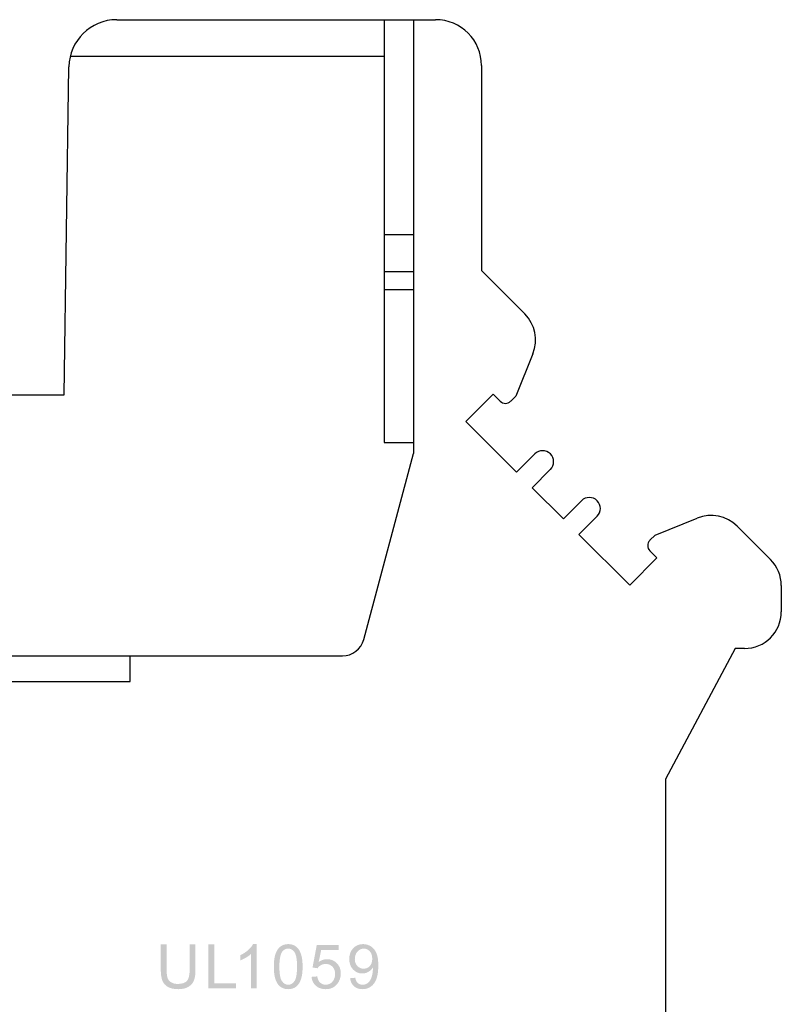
# Model space of a CAD drawing. Header units: inches. Extents: x 3728 to 5725, y -2497 to -825.
# Tile 15 of 17: x 5600 to 5621, y -2391 to -2364. Entities that reach past the tile are written whole.
import ezdxf

# ---------------------------------------------------------------- set-up
doc = ezdxf.new("R2010")
doc.units = ezdxf.units.IN
doc.header["$MEASUREMENT"] = 0
doc.layers.get('0').update_dxf_attribs({"lineweight": 30})
doc.layers.add('MARK', color=4, linetype='Continuous', lineweight=13)

msp = doc.modelspace()

# ---------------------------------------------------------------- hatches: boundary and pattern name
at = {"layer": 'MARK', "lineweight": 0}
h = msp.add_hatch(color=1, dxfattribs=at)
edge = h.paths.add_edge_path(flags=16)
edge.add_spline(control_points=[(5609.32, -2389.773), (5609.364, -2389.725), (5609.386, -2389.659), (5609.386, -2389.574)], knot_values=[0.875, 0.875, 0.875, 0.875, 1, 1, 1, 1], degree=3, periodic=0)
edge.add_spline(control_points=[(5609.386, -2389.574), (5609.386, -2389.49), (5609.364, -2389.422), (5609.319, -2389.373)], knot_values=[0, 0, 0, 0, 0.125, 0.125, 0.125, 0.125], degree=3, periodic=0)
edge.add_spline(control_points=[(5609.319, -2389.373), (5609.273, -2389.323), (5609.219, -2389.298), (5609.156, -2389.298)], knot_values=[0.125, 0.125, 0.125, 0.125, 0.25, 0.25, 0.25, 0.25], degree=3, periodic=0)
edge.add_spline(control_points=[(5609.156, -2389.298), (5609.091, -2389.298), (5609.034, -2389.325), (5608.985, -2389.379)], knot_values=[0.25, 0.25, 0.25, 0.25, 0.375, 0.375, 0.375, 0.375], degree=3, periodic=0)
edge.add_spline(control_points=[(5608.985, -2389.379), (5608.936, -2389.432), (5608.912, -2389.502), (5608.912, -2389.586)], knot_values=[0.375, 0.375, 0.375, 0.375, 0.5, 0.5, 0.5, 0.5], degree=3, periodic=0)
edge.add_spline(control_points=[(5608.912, -2389.586), (5608.912, -2389.663), (5608.935, -2389.725), (5608.981, -2389.773)], knot_values=[0.5, 0.5, 0.5, 0.5, 0.625, 0.625, 0.625, 0.625], degree=3, periodic=0)
edge.add_spline(control_points=[(5608.981, -2389.773), (5609.028, -2389.821), (5609.084, -2389.844), (5609.152, -2389.844)], knot_values=[0.625, 0.625, 0.625, 0.625, 0.75, 0.75, 0.75, 0.75], degree=3, periodic=0)
edge.add_spline(control_points=[(5609.152, -2389.844), (5609.22, -2389.844), (5609.276, -2389.821), (5609.32, -2389.773)], knot_values=[0.75, 0.75, 0.75, 0.75, 0.875, 0.875, 0.875, 0.875], degree=3, periodic=0)
edge = h.paths.add_edge_path()
edge.add_spline(control_points=[(5608.783, -2390.104), (5608.795, -2390.198), (5608.831, -2390.272), (5608.89, -2390.323)], knot_values=[0.954545, 0.954545, 0.954545, 0.954545, 1, 1, 1, 1], degree=3, periodic=0)
edge.add_spline(control_points=[(5608.89, -2390.323), (5608.95, -2390.376), (5609.026, -2390.402), (5609.12, -2390.402)], knot_values=[0.909091, 0.909091, 0.909091, 0.909091, 0.954545, 0.954545, 0.954545, 0.954545], degree=3, periodic=0)
edge.add_spline(control_points=[(5609.12, -2390.402), (5609.209, -2390.402), (5609.285, -2390.378), (5609.351, -2390.33)], knot_values=[0.863636, 0.863636, 0.863636, 0.863636, 0.909091, 0.909091, 0.909091, 0.909091], degree=3, periodic=0)
edge.add_spline(control_points=[(5609.351, -2390.33), (5609.417, -2390.283), (5609.466, -2390.214), (5609.5, -2390.123)], knot_values=[0.818182, 0.818182, 0.818182, 0.818182, 0.863636, 0.863636, 0.863636, 0.863636], degree=3, periodic=0)
edge.add_spline(control_points=[(5609.5, -2390.123), (5609.533, -2390.032), (5609.55, -2389.91), (5609.55, -2389.757)], knot_values=[0.772727, 0.772727, 0.772727, 0.772727, 0.818182, 0.818182, 0.818182, 0.818182], degree=3, periodic=0)
edge.add_spline(control_points=[(5609.55, -2389.757), (5609.55, -2389.609), (5609.533, -2389.497), (5609.499, -2389.419)], knot_values=[0.727273, 0.727273, 0.727273, 0.727273, 0.772727, 0.772727, 0.772727, 0.772727], degree=3, periodic=0)
edge.add_spline(control_points=[(5609.499, -2389.419), (5609.466, -2389.341), (5609.417, -2389.281), (5609.352, -2389.239)], knot_values=[0.681818, 0.681818, 0.681818, 0.681818, 0.727273, 0.727273, 0.727273, 0.727273], degree=3, periodic=0)
edge.add_spline(control_points=[(5609.352, -2389.239), (5609.287, -2389.198), (5609.216, -2389.176), (5609.138, -2389.176)], knot_values=[0.636364, 0.636364, 0.636364, 0.636364, 0.681818, 0.681818, 0.681818, 0.681818], degree=3, periodic=0)
edge.add_spline(control_points=[(5609.138, -2389.176), (5609.03, -2389.176), (5608.94, -2389.213), (5608.868, -2389.288)], knot_values=[0.590909, 0.590909, 0.590909, 0.590909, 0.636364, 0.636364, 0.636364, 0.636364], degree=3, periodic=0)
edge.add_spline(control_points=[(5608.868, -2389.288), (5608.797, -2389.362), (5608.761, -2389.46), (5608.761, -2389.582)], knot_values=[0.545455, 0.545455, 0.545455, 0.545455, 0.590909, 0.590909, 0.590909, 0.590909], degree=3, periodic=0)
edge.add_spline(control_points=[(5608.761, -2389.582), (5608.761, -2389.7), (5608.795, -2389.794), (5608.864, -2389.866)], knot_values=[0.5, 0.5, 0.5, 0.5, 0.545455, 0.545455, 0.545455, 0.545455], degree=3, periodic=0)
edge.add_spline(control_points=[(5608.864, -2389.866), (5608.933, -2389.939), (5609.017, -2389.975), (5609.116, -2389.975)], knot_values=[0.454545, 0.454545, 0.454545, 0.454545, 0.5, 0.5, 0.5, 0.5], degree=3, periodic=0)
edge.add_spline(control_points=[(5609.116, -2389.975), (5609.175, -2389.975), (5609.231, -2389.96), (5609.282, -2389.931)], knot_values=[0.409091, 0.409091, 0.409091, 0.409091, 0.454545, 0.454545, 0.454545, 0.454545], degree=3, periodic=0)
edge.add_spline(control_points=[(5609.282, -2389.931), (5609.333, -2389.902), (5609.373, -2389.863), (5609.402, -2389.817)], knot_values=[0.363636, 0.363636, 0.363636, 0.363636, 0.409091, 0.409091, 0.409091, 0.409091], degree=3, periodic=0)
edge.add_spline(control_points=[(5609.402, -2389.817), (5609.403, -2389.83), (5609.403, -2389.84), (5609.403, -2389.846)], knot_values=[0.318182, 0.318182, 0.318182, 0.318182, 0.363636, 0.363636, 0.363636, 0.363636], degree=3, periodic=0)
edge.add_spline(control_points=[(5609.403, -2389.846), (5609.403, -2389.907), (5609.396, -2389.967), (5609.381, -2390.026)], knot_values=[0.272727, 0.272727, 0.272727, 0.272727, 0.318182, 0.318182, 0.318182, 0.318182], degree=3, periodic=0)
edge.add_spline(control_points=[(5609.381, -2390.026), (5609.366, -2390.085), (5609.348, -2390.132), (5609.326, -2390.166)], knot_values=[0.227273, 0.227273, 0.227273, 0.227273, 0.272727, 0.272727, 0.272727, 0.272727], degree=3, periodic=0)
edge.add_spline(control_points=[(5609.326, -2390.166), (5609.304, -2390.201), (5609.276, -2390.229), (5609.242, -2390.249)], knot_values=[0.181818, 0.181818, 0.181818, 0.181818, 0.227273, 0.227273, 0.227273, 0.227273], degree=3, periodic=0)
edge.add_spline(control_points=[(5609.242, -2390.249), (5609.208, -2390.27), (5609.169, -2390.281), (5609.123, -2390.281)], knot_values=[0.136364, 0.136364, 0.136364, 0.136364, 0.181818, 0.181818, 0.181818, 0.181818], degree=3, periodic=0)
edge.add_spline(control_points=[(5609.123, -2390.281), (5609.07, -2390.281), (5609.027, -2390.266), (5608.993, -2390.236)], knot_values=[0.090909, 0.090909, 0.090909, 0.090909, 0.136364, 0.136364, 0.136364, 0.136364], degree=3, periodic=0)
edge.add_spline(control_points=[(5608.993, -2390.236), (5608.959, -2390.206), (5608.936, -2390.157), (5608.924, -2390.091)], knot_values=[0.045455, 0.045455, 0.045455, 0.045455, 0.090909, 0.090909, 0.090909, 0.090909], degree=3, periodic=0)
edge.add_spline(control_points=[(5608.924, -2390.091), (5608.924, -2390.091), (5608.783, -2390.104), (5608.783, -2390.104)], knot_values=[0, 0, 0, 0, 0.045455, 0.045455, 0.045455, 0.045455], degree=3, periodic=0)
edge = h.paths.add_edge_path()
edge.add_spline(control_points=[(5607.735, -2390.067), (5607.745, -2390.168), (5607.784, -2390.249), (5607.853, -2390.31)], knot_values=[0.954545, 0.954545, 0.954545, 0.954545, 1, 1, 1, 1], degree=3, periodic=0)
edge.add_spline(control_points=[(5607.853, -2390.31), (5607.922, -2390.371), (5608.012, -2390.402), (5608.121, -2390.402)], knot_values=[0.909091, 0.909091, 0.909091, 0.909091, 0.954545, 0.954545, 0.954545, 0.954545], degree=3, periodic=0)
edge.add_spline(control_points=[(5608.121, -2390.402), (5608.254, -2390.402), (5608.359, -2390.353), (5608.436, -2390.256)], knot_values=[0.863636, 0.863636, 0.863636, 0.863636, 0.909091, 0.909091, 0.909091, 0.909091], degree=3, periodic=0)
edge.add_spline(control_points=[(5608.436, -2390.256), (5608.499, -2390.177), (5608.531, -2390.083), (5608.531, -2389.975)], knot_values=[0.818182, 0.818182, 0.818182, 0.818182, 0.863636, 0.863636, 0.863636, 0.863636], degree=3, periodic=0)
edge.add_spline(control_points=[(5608.531, -2389.975), (5608.531, -2389.861), (5608.495, -2389.767), (5608.423, -2389.695)], knot_values=[0.772727, 0.772727, 0.772727, 0.772727, 0.818182, 0.818182, 0.818182, 0.818182], degree=3, periodic=0)
edge.add_spline(control_points=[(5608.423, -2389.695), (5608.351, -2389.622), (5608.262, -2389.586), (5608.158, -2389.586)], knot_values=[0.727273, 0.727273, 0.727273, 0.727273, 0.772727, 0.772727, 0.772727, 0.772727], degree=3, periodic=0)
edge.add_spline(control_points=[(5608.158, -2389.586), (5608.079, -2389.586), (5608.003, -2389.611), (5607.931, -2389.661)], knot_values=[0.681818, 0.681818, 0.681818, 0.681818, 0.727273, 0.727273, 0.727273, 0.727273], degree=3, periodic=0)
edge.add_spline(control_points=[(5607.931, -2389.661), (5607.931, -2389.661), (5607.996, -2389.339), (5607.996, -2389.339)], knot_values=[0.636364, 0.636364, 0.636364, 0.636364, 0.681818, 0.681818, 0.681818, 0.681818], degree=3, periodic=0)
edge.add_spline(control_points=[(5607.996, -2389.339), (5607.996, -2389.339), (5608.475, -2389.339), (5608.475, -2389.339)], knot_values=[0.590909, 0.590909, 0.590909, 0.590909, 0.636364, 0.636364, 0.636364, 0.636364], degree=3, periodic=0)
edge.add_spline(control_points=[(5608.475, -2389.339), (5608.475, -2389.339), (5608.475, -2389.198), (5608.475, -2389.198)], knot_values=[0.545455, 0.545455, 0.545455, 0.545455, 0.590909, 0.590909, 0.590909, 0.590909], degree=3, periodic=0)
edge.add_spline(control_points=[(5608.475, -2389.198), (5608.475, -2389.198), (5607.878, -2389.198), (5607.878, -2389.198)], knot_values=[0.5, 0.5, 0.5, 0.5, 0.545455, 0.545455, 0.545455, 0.545455], degree=3, periodic=0)
edge.add_spline(control_points=[(5607.878, -2389.198), (5607.878, -2389.198), (5607.762, -2389.814), (5607.762, -2389.814)], knot_values=[0.454545, 0.454545, 0.454545, 0.454545, 0.5, 0.5, 0.5, 0.5], degree=3, periodic=0)
edge.add_spline(control_points=[(5607.762, -2389.814), (5607.762, -2389.814), (5607.9, -2389.832), (5607.9, -2389.832)], knot_values=[0.409091, 0.409091, 0.409091, 0.409091, 0.454545, 0.454545, 0.454545, 0.454545], degree=3, periodic=0)
edge.add_spline(control_points=[(5607.9, -2389.832), (5607.922, -2389.798), (5607.952, -2389.77), (5607.99, -2389.748)], knot_values=[0.363636, 0.363636, 0.363636, 0.363636, 0.409091, 0.409091, 0.409091, 0.409091], degree=3, periodic=0)
edge.add_spline(control_points=[(5607.99, -2389.748), (5608.028, -2389.727), (5608.071, -2389.716), (5608.118, -2389.716)], knot_values=[0.318182, 0.318182, 0.318182, 0.318182, 0.363636, 0.363636, 0.363636, 0.363636], degree=3, periodic=0)
edge.add_spline(control_points=[(5608.118, -2389.716), (5608.195, -2389.716), (5608.257, -2389.74), (5608.304, -2389.789)], knot_values=[0.272727, 0.272727, 0.272727, 0.272727, 0.318182, 0.318182, 0.318182, 0.318182], degree=3, periodic=0)
edge.add_spline(control_points=[(5608.304, -2389.789), (5608.351, -2389.837), (5608.375, -2389.904), (5608.375, -2389.988)], knot_values=[0.227273, 0.227273, 0.227273, 0.227273, 0.272727, 0.272727, 0.272727, 0.272727], degree=3, periodic=0)
edge.add_spline(control_points=[(5608.375, -2389.988), (5608.375, -2390.076), (5608.35, -2390.147), (5608.301, -2390.201)], knot_values=[0.181818, 0.181818, 0.181818, 0.181818, 0.227273, 0.227273, 0.227273, 0.227273], degree=3, periodic=0)
edge.add_spline(control_points=[(5608.301, -2390.201), (5608.252, -2390.254), (5608.192, -2390.281), (5608.121, -2390.281)], knot_values=[0.136364, 0.136364, 0.136364, 0.136364, 0.181818, 0.181818, 0.181818, 0.181818], degree=3, periodic=0)
edge.add_spline(control_points=[(5608.121, -2390.281), (5608.062, -2390.281), (5608.012, -2390.262), (5607.97, -2390.224)], knot_values=[0.090909, 0.090909, 0.090909, 0.090909, 0.136364, 0.136364, 0.136364, 0.136364], degree=3, periodic=0)
edge.add_spline(control_points=[(5607.97, -2390.224), (5607.928, -2390.186), (5607.902, -2390.129), (5607.89, -2390.054)], knot_values=[0.045455, 0.045455, 0.045455, 0.045455, 0.090909, 0.090909, 0.090909, 0.090909], degree=3, periodic=0)
edge.add_spline(control_points=[(5607.89, -2390.054), (5607.89, -2390.054), (5607.735, -2390.067), (5607.735, -2390.067)], knot_values=[0, 0, 0, 0, 0.045455, 0.045455, 0.045455, 0.045455], degree=3, periodic=0)
edge = h.paths.add_edge_path(flags=16)
edge.add_spline(control_points=[(5606.937, -2389.384), (5606.887, -2389.457), (5606.861, -2389.593), (5606.861, -2389.79)], knot_values=[0.875, 0.875, 0.875, 0.875, 1, 1, 1, 1], degree=3, periodic=0)
edge.add_spline(control_points=[(5606.861, -2389.79), (5606.861, -2389.987), (5606.884, -2390.118), (5606.931, -2390.183)], knot_values=[0, 0, 0, 0, 0.125, 0.125, 0.125, 0.125], degree=3, periodic=0)
edge.add_spline(control_points=[(5606.931, -2390.183), (5606.977, -2390.248), (5607.033, -2390.281), (5607.101, -2390.281)], knot_values=[0.125, 0.125, 0.125, 0.125, 0.25, 0.25, 0.25, 0.25], degree=3, periodic=0)
edge.add_spline(control_points=[(5607.101, -2390.281), (5607.169, -2390.281), (5607.226, -2390.248), (5607.272, -2390.182)], knot_values=[0.25, 0.25, 0.25, 0.25, 0.375, 0.375, 0.375, 0.375], degree=3, periodic=0)
edge.add_spline(control_points=[(5607.272, -2390.182), (5607.318, -2390.117), (5607.341, -2389.986), (5607.341, -2389.79)], knot_values=[0.375, 0.375, 0.375, 0.375, 0.5, 0.5, 0.5, 0.5], degree=3, periodic=0)
edge.add_spline(control_points=[(5607.341, -2389.79), (5607.341, -2389.592), (5607.318, -2389.461), (5607.272, -2389.396)], knot_values=[0.5, 0.5, 0.5, 0.5, 0.625, 0.625, 0.625, 0.625], degree=3, periodic=0)
edge.add_spline(control_points=[(5607.272, -2389.396), (5607.226, -2389.331), (5607.168, -2389.298), (5607.1, -2389.298)], knot_values=[0.625, 0.625, 0.625, 0.625, 0.75, 0.75, 0.75, 0.75], degree=3, periodic=0)
edge.add_spline(control_points=[(5607.1, -2389.298), (5607.032, -2389.298), (5606.978, -2389.327), (5606.937, -2389.384)], knot_values=[0.75, 0.75, 0.75, 0.75, 0.875, 0.875, 0.875, 0.875], degree=3, periodic=0)
edge = h.paths.add_edge_path()
edge.add_spline(control_points=[(5606.71, -2389.79), (5606.71, -2390.015), (5606.75, -2390.178), (5606.829, -2390.277)], knot_values=[0.916667, 0.916667, 0.916667, 0.916667, 1, 1, 1, 1], degree=3, periodic=0)
edge.add_spline(control_points=[(5606.829, -2390.277), (5606.895, -2390.36), (5606.985, -2390.402), (5607.101, -2390.402)], knot_values=[0.833333, 0.833333, 0.833333, 0.833333, 0.916667, 0.916667, 0.916667, 0.916667], degree=3, periodic=0)
edge.add_spline(control_points=[(5607.101, -2390.402), (5607.189, -2390.402), (5607.262, -2390.378), (5607.377, -2390.284), (5607.42, -2390.217), (5607.449, -2390.13)], knot_values=[0.666667, 0.666667, 0.666667, 0.666667, 0.75, 0.75, 0.833333, 0.833333, 0.833333, 0.833333], degree=3, periodic=0)
edge.add_spline(control_points=[(5607.449, -2390.13), (5607.478, -2390.044), (5607.492, -2389.93), (5607.492, -2389.79)], knot_values=[0.583333, 0.583333, 0.583333, 0.583333, 0.666667, 0.666667, 0.666667, 0.666667], degree=3, periodic=0)
edge.add_spline(control_points=[(5607.492, -2389.79), (5607.492, -2389.671), (5607.483, -2389.576), (5607.465, -2389.506)], knot_values=[0.5, 0.5, 0.5, 0.5, 0.583333, 0.583333, 0.583333, 0.583333], degree=3, periodic=0)
edge.add_spline(control_points=[(5607.465, -2389.506), (5607.447, -2389.436), (5607.423, -2389.376), (5607.391, -2389.327)], knot_values=[0.416667, 0.416667, 0.416667, 0.416667, 0.5, 0.5, 0.5, 0.5], degree=3, periodic=0)
edge.add_spline(control_points=[(5607.391, -2389.327), (5607.359, -2389.279), (5607.319, -2389.241), (5607.271, -2389.215)], knot_values=[0.333333, 0.333333, 0.333333, 0.333333, 0.416667, 0.416667, 0.416667, 0.416667], degree=3, periodic=0)
edge.add_spline(control_points=[(5607.271, -2389.215), (5607.222, -2389.189), (5607.166, -2389.176), (5607.101, -2389.176)], knot_values=[0.25, 0.25, 0.25, 0.25, 0.333333, 0.333333, 0.333333, 0.333333], degree=3, periodic=0)
edge.add_spline(control_points=[(5607.101, -2389.176), (5607.014, -2389.176), (5606.941, -2389.2), (5606.884, -2389.247)], knot_values=[0.166667, 0.166667, 0.166667, 0.166667, 0.25, 0.25, 0.25, 0.25], degree=3, periodic=0)
edge.add_spline(control_points=[(5606.884, -2389.247), (5606.826, -2389.294), (5606.783, -2389.36), (5606.754, -2389.447)], knot_values=[0.083333, 0.083333, 0.083333, 0.083333, 0.166667, 0.166667, 0.166667, 0.166667], degree=3, periodic=0)
edge.add_spline(control_points=[(5606.754, -2389.447), (5606.724, -2389.533), (5606.71, -2389.648), (5606.71, -2389.79)], knot_values=[0, 0, 0, 0, 0.083333, 0.083333, 0.083333, 0.083333], degree=3, periodic=0)
edge = h.paths.add_edge_path()
edge.add_spline(control_points=[(5606.239, -2390.381), (5606.239, -2390.381), (5606.239, -2389.176), (5606.239, -2389.176)], knot_values=[0.888889, 0.888889, 0.888889, 0.888889, 1, 1, 1, 1], degree=3, periodic=0)
edge.add_spline(control_points=[(5606.239, -2389.176), (5606.239, -2389.176), (5606.145, -2389.176), (5606.145, -2389.176)], knot_values=[0.777778, 0.777778, 0.777778, 0.777778, 0.888889, 0.888889, 0.888889, 0.888889], degree=3, periodic=0)
edge.add_spline(control_points=[(5606.145, -2389.176), (5606.119, -2389.228), (5606.075, -2389.282), (5606.014, -2389.337)], knot_values=[0.666667, 0.666667, 0.666667, 0.666667, 0.777778, 0.777778, 0.777778, 0.777778], degree=3, periodic=0)
edge.add_spline(control_points=[(5606.014, -2389.337), (5605.952, -2389.392), (5605.88, -2389.439), (5605.797, -2389.478)], knot_values=[0.555556, 0.555556, 0.555556, 0.555556, 0.666667, 0.666667, 0.666667, 0.666667], degree=3, periodic=0)
edge.add_spline(control_points=[(5605.797, -2389.478), (5605.797, -2389.478), (5605.797, -2389.62), (5605.797, -2389.62)], knot_values=[0.444444, 0.444444, 0.444444, 0.444444, 0.555556, 0.555556, 0.555556, 0.555556], degree=3, periodic=0)
edge.add_spline(control_points=[(5605.797, -2389.62), (5605.843, -2389.603), (5605.895, -2389.578), (5605.953, -2389.544)], knot_values=[0.333333, 0.333333, 0.333333, 0.333333, 0.444444, 0.444444, 0.444444, 0.444444], degree=3, periodic=0)
edge.add_spline(control_points=[(5605.953, -2389.544), (5606.01, -2389.51), (5606.057, -2389.476), (5606.092, -2389.443)], knot_values=[0.222222, 0.222222, 0.222222, 0.222222, 0.333333, 0.333333, 0.333333, 0.333333], degree=3, periodic=0)
edge.add_spline(control_points=[(5606.092, -2389.443), (5606.092, -2389.443), (5606.092, -2390.381), (5606.092, -2390.381)], knot_values=[0.111111, 0.111111, 0.111111, 0.111111, 0.222222, 0.222222, 0.222222, 0.222222], degree=3, periodic=0)
edge.add_spline(control_points=[(5606.092, -2390.381), (5606.092, -2390.381), (5606.239, -2390.381), (5606.239, -2390.381)], knot_values=[0, 0, 0, 0, 0.111111, 0.111111, 0.111111, 0.111111], degree=3, periodic=0)
edge = h.paths.add_edge_path()
edge.add_spline(control_points=[(5604.931, -2390.381), (5604.931, -2390.381), (5605.681, -2390.381), (5605.681, -2390.381)], knot_values=[0.833333, 0.833333, 0.833333, 0.833333, 1, 1, 1, 1], degree=3, periodic=0)
edge.add_spline(control_points=[(5605.681, -2390.381), (5605.681, -2390.381), (5605.681, -2390.24), (5605.681, -2390.24)], knot_values=[0.666667, 0.666667, 0.666667, 0.666667, 0.833333, 0.833333, 0.833333, 0.833333], degree=3, periodic=0)
edge.add_spline(control_points=[(5605.681, -2390.24), (5605.681, -2390.24), (5605.09, -2390.24), (5605.09, -2390.24)], knot_values=[0.5, 0.5, 0.5, 0.5, 0.666667, 0.666667, 0.666667, 0.666667], degree=3, periodic=0)
edge.add_spline(control_points=[(5605.09, -2390.24), (5605.09, -2390.24), (5605.09, -2389.181), (5605.09, -2389.181)], knot_values=[0.333333, 0.333333, 0.333333, 0.333333, 0.5, 0.5, 0.5, 0.5], degree=3, periodic=0)
edge.add_spline(control_points=[(5605.09, -2389.181), (5605.09, -2389.181), (5604.931, -2389.181), (5604.931, -2389.181)], knot_values=[0.166667, 0.166667, 0.166667, 0.166667, 0.333333, 0.333333, 0.333333, 0.333333], degree=3, periodic=0)
edge.add_spline(control_points=[(5604.931, -2389.181), (5604.931, -2389.181), (5604.931, -2390.381), (5604.931, -2390.381)], knot_values=[0, 0, 0, 0, 0.166667, 0.166667, 0.166667, 0.166667], degree=3, periodic=0)
edge = h.paths.add_edge_path()
edge.add_spline(control_points=[(5604.421, -2389.181), (5604.421, -2389.181), (5604.421, -2389.874), (5604.421, -2389.874)], knot_values=[0.941176, 0.941176, 0.941176, 0.941176, 1, 1, 1, 1], degree=3, periodic=0)
edge.add_spline(control_points=[(5604.421, -2389.874), (5604.421, -2390.025), (5604.396, -2390.126), (5604.347, -2390.179)], knot_values=[0.882353, 0.882353, 0.882353, 0.882353, 0.941176, 0.941176, 0.941176, 0.941176], degree=3, periodic=0)
edge.add_spline(control_points=[(5604.347, -2390.179), (5604.297, -2390.232), (5604.214, -2390.259), (5604.097, -2390.259)], knot_values=[0.823529, 0.823529, 0.823529, 0.823529, 0.882353, 0.882353, 0.882353, 0.882353], degree=3, periodic=0)
edge.add_spline(control_points=[(5604.097, -2390.259), (5604.029, -2390.259), (5603.971, -2390.245), (5603.924, -2390.218)], knot_values=[0.764706, 0.764706, 0.764706, 0.764706, 0.823529, 0.823529, 0.823529, 0.823529], degree=3, periodic=0)
edge.add_spline(control_points=[(5603.924, -2390.218), (5603.877, -2390.192), (5603.844, -2390.154), (5603.824, -2390.104)], knot_values=[0.705882, 0.705882, 0.705882, 0.705882, 0.764706, 0.764706, 0.764706, 0.764706], degree=3, periodic=0)
edge.add_spline(control_points=[(5603.824, -2390.104), (5603.805, -2390.055), (5603.795, -2389.978), (5603.795, -2389.874)], knot_values=[0.647059, 0.647059, 0.647059, 0.647059, 0.705882, 0.705882, 0.705882, 0.705882], degree=3, periodic=0)
edge.add_spline(control_points=[(5603.795, -2389.874), (5603.795, -2389.874), (5603.795, -2389.181), (5603.795, -2389.181)], knot_values=[0.588235, 0.588235, 0.588235, 0.588235, 0.647059, 0.647059, 0.647059, 0.647059], degree=3, periodic=0)
edge.add_spline(control_points=[(5603.795, -2389.181), (5603.795, -2389.181), (5603.636, -2389.181), (5603.636, -2389.181)], knot_values=[0.529412, 0.529412, 0.529412, 0.529412, 0.588235, 0.588235, 0.588235, 0.588235], degree=3, periodic=0)
edge.add_spline(control_points=[(5603.636, -2389.181), (5603.636, -2389.181), (5603.636, -2389.875), (5603.636, -2389.875)], knot_values=[0.470588, 0.470588, 0.470588, 0.470588, 0.529412, 0.529412, 0.529412, 0.529412], degree=3, periodic=0)
edge.add_spline(control_points=[(5603.636, -2389.875), (5603.636, -2390.002), (5603.652, -2390.102), (5603.682, -2390.175)], knot_values=[0.411765, 0.411765, 0.411765, 0.411765, 0.470588, 0.470588, 0.470588, 0.470588], degree=3, periodic=0)
edge.add_spline(control_points=[(5603.682, -2390.175), (5603.713, -2390.249), (5603.764, -2390.305), (5603.835, -2390.344)], knot_values=[0.352941, 0.352941, 0.352941, 0.352941, 0.411765, 0.411765, 0.411765, 0.411765], degree=3, periodic=0)
edge.add_spline(control_points=[(5603.835, -2390.344), (5603.907, -2390.382), (5603.999, -2390.402), (5604.111, -2390.402)], knot_values=[0.294118, 0.294118, 0.294118, 0.294118, 0.352941, 0.352941, 0.352941, 0.352941], degree=3, periodic=0)
edge.add_spline(control_points=[(5604.111, -2390.402), (5604.227, -2390.402), (5604.32, -2390.38), (5604.391, -2390.335)], knot_values=[0.235294, 0.235294, 0.235294, 0.235294, 0.294118, 0.294118, 0.294118, 0.294118], degree=3, periodic=0)
edge.add_spline(control_points=[(5604.391, -2390.335), (5604.463, -2390.291), (5604.512, -2390.233), (5604.539, -2390.162)], knot_values=[0.176471, 0.176471, 0.176471, 0.176471, 0.235294, 0.235294, 0.235294, 0.235294], degree=3, periodic=0)
edge.add_spline(control_points=[(5604.539, -2390.162), (5604.567, -2390.091), (5604.58, -2389.995), (5604.58, -2389.875)], knot_values=[0.117647, 0.117647, 0.117647, 0.117647, 0.176471, 0.176471, 0.176471, 0.176471], degree=3, periodic=0)
edge.add_spline(control_points=[(5604.58, -2389.875), (5604.58, -2389.875), (5604.58, -2389.181), (5604.58, -2389.181)], knot_values=[0.058824, 0.058824, 0.058824, 0.058824, 0.117647, 0.117647, 0.117647, 0.117647], degree=3, periodic=0)
edge.add_spline(control_points=[(5604.58, -2389.181), (5604.58, -2389.181), (5604.421, -2389.181), (5604.421, -2389.181)], knot_values=[0, 0, 0, 0, 0.058824, 0.058824, 0.058824, 0.058824], degree=3, periodic=0)

# ---------------------------------------------------------------- linework, layer by layer
at = {"color": 7, "linetype": 'Continuous'}
for p, q in [((5602.439, -2364.038), (5611.108, -2364.038)), ((5609.708, -2364.038), (5609.708, -2375.538)), ((5610.508, -2364.038), (5610.508, -2375.838)), ((5609.708, -2365.038), (5601.174, -2365.038)), ((5612.358, -2365.288), (5612.358, -2370.863)), ((5601.008, -2374.238), (5601.139, -2365.319)), ((5610.508, -2369.888), (5609.708, -2369.888)), ((5609.708, -2370.888), (5610.508, -2370.888)), ((5612.358, -2370.863), (5613.536, -2372.04)), ((5610.508, -2371.388), (5609.708, -2371.388)), ((5613.756, -2373.122), (5613.291, -2374.273)), ((5597.508, -2374.238), (5601.008, -2374.238)), ((5612.672, -2374.22), (5611.93, -2374.963)), ((5612.867, -2374.414), (5612.672, -2374.22)), ((5613.291, -2374.273), (5613.15, -2374.414)), ((5611.93, -2374.963), (5613.309, -2376.341)), ((5609.708, -2375.538), (5610.508, -2375.538)), ((5609.154, -2380.893), (5610.508, -2375.838)), ((5613.309, -2376.341), (5613.804, -2375.846)), ((5614.228, -2376.27), (5613.734, -2376.765)), ((5613.734, -2376.765), (5614.582, -2377.614)), ((5614.582, -2377.614), (5615.077, -2377.119)), ((5615.501, -2377.543), (5615.007, -2378.038)), ((5617.075, -2378.055), (5618.224, -2377.591)), ((5619.306, -2377.811), (5620.215, -2378.72)), ((5615.007, -2378.038), (5616.386, -2379.416)), ((5616.934, -2378.196), (5617.075, -2378.055)), ((5616.386, -2379.416), (5617.128, -2378.674)), ((5617.128, -2378.674), (5616.934, -2378.479)), ((5620.508, -2379.427), (5620.508, -2380.138)), ((5589.942, -2381.338), (5608.574, -2381.338)), ((5602.808, -2382.038), (5602.808, -2381.338)), ((5619.258, -2381.138), (5617.358, -2384.688)), ((5619.508, -2381.138), (5619.258, -2381.138)), ((5595.708, -2382.038), (5602.808, -2382.038)), ((5617.358, -2384.688), (5617.358, -2401.138))]:
    msp.add_line(p, q, dxfattribs=at)
for centre, radius, start, end in [((5602.439, -2365.338), 1.3, 90, 179.1575), ((5611.108, -2365.288), 1.25, 360, 90), ((5612.828, -2372.748), 1, 338.0134, 45), ((5613.008, -2374.273), 0.2, 225.0133, 315.0134), ((5614.016, -2376.058), 0.3, 315.0135, 135.0135), ((5615.289, -2377.331), 0.3, 315.0134, 135.0134), ((5618.598, -2378.518), 1, 45, 112.0135), ((5617.075, -2378.338), 0.2, 135.0135, 225.0136), ((5619.508, -2379.427), 1, 0, 44.9999), ((5619.508, -2380.138), 1, 270, 0), ((5608.574, -2380.738), 0.6, 270, 345)]:
    msp.add_arc(centre, radius, start, end, dxfattribs=at)

doc.saveas('drawing.dxf')
